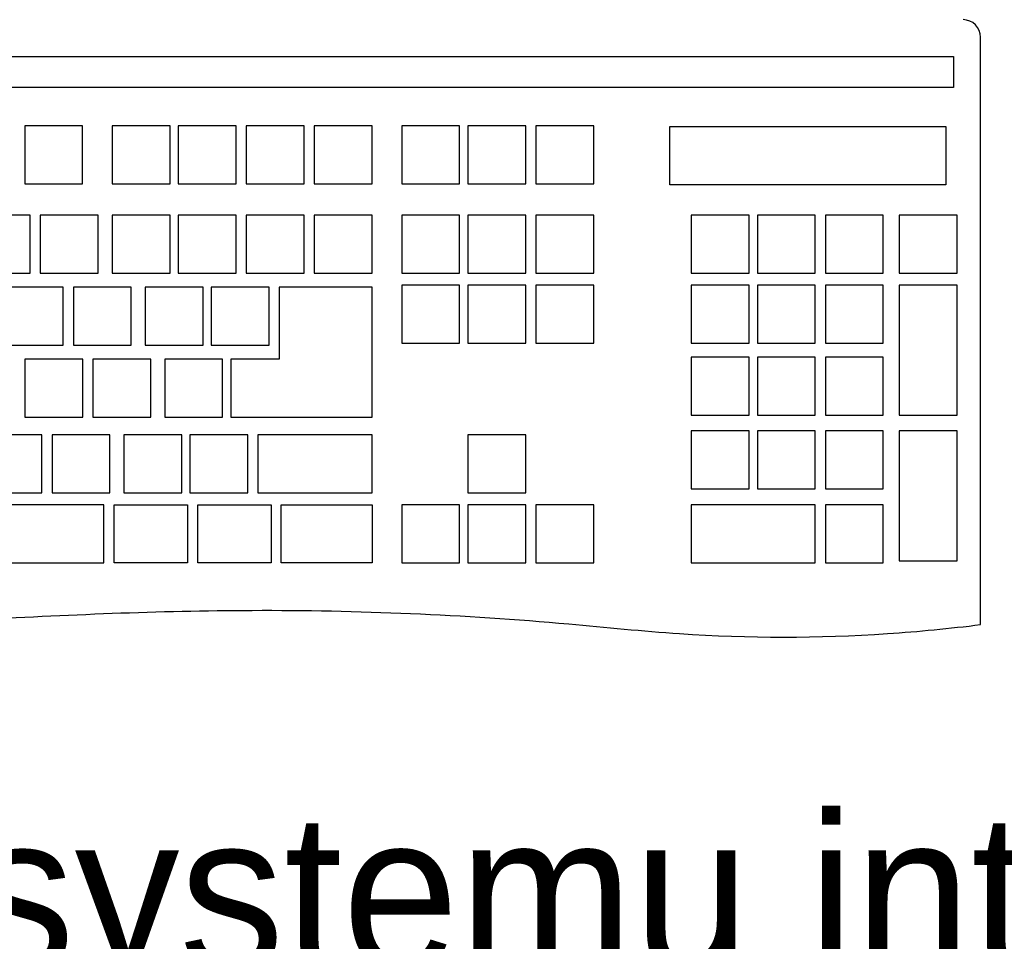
# Model space of a CAD drawing. Header units: centimetres. Extents: x 74448 to 96987, y -37016 to -10817.
# Tile 68 of 174: x 80677 to 80828, y -34908 to -34767. Entities that reach past the tile are written whole.
import ezdxf

# ---------------------------------------------------------------- set-up
doc = ezdxf.new("R2010")
doc.units = ezdxf.units.CM
doc.header["$LTSCALE"] = 0.02
doc.layers.get('0').update_dxf_attribs({"color": 8, "lineweight": 13})
doc.layers.add('_pk_opis legenda', color=7, linetype='Continuous')
doc.layers.add('INTEGRACJA', color=7, linetype='Continuous')
doc.layers.add('ei30', color=8, linetype='Continuous', lineweight=13)
doc.styles.get("Standard").update_dxf_attribs({"font": 'arial.ttf', "height": 12})
doc.styles.add('Tomasz_W legenda', font='TCM_____.TTF')

# ---------------------------------------------------------------- blocks, each defined once
blk = doc.blocks.new('AAT_KLIENT_PC')
for p, q in [((2592.3, -287.9, 24), (2592.3, 314.3, 24)), ((996, 294.4, 24), (2564.5, 294.4, 24)), ((2564.5, 294.4, 24), (2564.5, 262.6, 24)), ((2564.5, 262.6, 24), (996, 262.6, 24)), ((1671.2, 223.3, 24), (1611.8, 223.3, 24)), ((1611.8, 223.3, 24), (1611.8, 163.9, 24)), ((1671.2, 163.9, 24), (1671.2, 223.3, 24)), ((1760.9, 223.3, 24), (1701.5, 223.3, 24)), ((1701.5, 223.3, 24), (1701.5, 163.9, 24)), ((1760.9, 163.9, 24), (1760.9, 223.3, 24)), ((1828.7, 223.3, 24), (1769.3, 223.3, 24)), ((1769.3, 223.3, 24), (1769.3, 163.9, 24)), ((1828.7, 163.9, 24), (1828.7, 223.3, 24)), ((1898.5, 223.3, 24), (1839.1, 223.3, 24)), ((1839.1, 223.3, 24), (1839.1, 163.9, 24)), ((1898.5, 163.9, 24), (1898.5, 223.3, 24)), ((1968.2, 223.3, 24), (1908.8, 223.3, 24)), ((1908.8, 223.3, 24), (1908.8, 163.9, 24)), ((1968.2, 163.9, 24), (1968.2, 223.3, 24)), ((2057.9, 223.3, 24), (1998.5, 223.3, 24)), ((1998.5, 223.3, 24), (1998.5, 163.9, 24)), ((2057.9, 163.9, 24), (2057.9, 223.3, 24)), ((2125.7, 223.3, 24), (2066.3, 223.3, 24)), ((2066.3, 223.3, 24), (2066.3, 163.9, 24)), ((2125.7, 163.9, 24), (2125.7, 223.3, 24)), ((2195.5, 223.3, 24), (2136.1, 223.3, 24)), ((2136.1, 223.3, 24), (2136.1, 163.9, 24)), ((2195.5, 163.9, 24), (2195.5, 223.3, 24)), ((2273.5, 222.7, 24), (2556.5, 222.7, 24)), ((2273.5, 163, 24), (2273.5, 222.7, 24)), ((2556.5, 222.7, 24), (2556.5, 163, 24)), ((1611.8, 163.9, 24), (1671.2, 163.9, 24)), ((1701.5, 163.9, 24), (1760.9, 163.9, 24)), ((1769.3, 163.9, 24), (1828.7, 163.9, 24)), ((1839.1, 163.9, 24), (1898.5, 163.9, 24)), ((1908.8, 163.9, 24), (1968.2, 163.9, 24)), ((1998.5, 163.9, 24), (2057.9, 163.9, 24)), ((2066.3, 163.9, 24), (2125.7, 163.9, 24)), ((2136.1, 163.9, 24), (2195.5, 163.9, 24)), ((2556.5, 163, 24), (2273.5, 163, 24)), ((1617.4, 131.7, 24), (1558, 131.7, 24)), ((1617.4, 72.3, 24), (1617.4, 131.7, 24)), ((1687.2, 131.7, 24), (1627.8, 131.7, 24)), ((1627.8, 131.7, 24), (1627.8, 72.3, 24)), ((1687.2, 72.3, 24), (1687.2, 131.7, 24)), ((1760.9, 131.7, 24), (1701.5, 131.7, 24)), ((1701.5, 131.7, 24), (1701.5, 72.3, 24)), ((1760.9, 72.3, 24), (1760.9, 131.7, 24)), ((1828.7, 131.7, 24), (1769.3, 131.7, 24)), ((1769.3, 131.7, 24), (1769.3, 72.3, 24)), ((1828.7, 72.3, 24), (1828.7, 131.7, 24)), ((1898.5, 131.7, 24), (1839.1, 131.7, 24)), ((1839.1, 131.7, 24), (1839.1, 72.3, 24)), ((1898.5, 72.3, 24), (1898.5, 131.7, 24)), ((1968.2, 131.7, 24), (1908.8, 131.7, 24)), ((1908.8, 131.7, 24), (1908.8, 72.3, 24)), ((1968.2, 72.3, 24), (1968.2, 131.7, 24)), ((2057.9, 131.7, 24), (1998.5, 131.7, 24)), ((1998.5, 131.7, 24), (1998.5, 72.3, 24)), ((2057.9, 72.3, 24), (2057.9, 131.7, 24)), ((2125.7, 131.7, 24), (2066.3, 131.7, 24)), ((2066.3, 131.7, 24), (2066.3, 72.3, 24)), ((2125.7, 72.3, 24), (2125.7, 131.7, 24)), ((2195.5, 131.7, 24), (2136.1, 131.7, 24)), ((2136.1, 131.7, 24), (2136.1, 72.3, 24)), ((2195.5, 72.3, 24), (2195.5, 131.7, 24)), ((2354.9, 131.7, 24), (2295.5, 131.7, 24)), ((2295.5, 131.7, 24), (2295.5, 72.3, 24)), ((2354.9, 72.3, 24), (2354.9, 131.7, 24)), ((2422.7, 131.7, 24), (2363.3, 131.7, 24)), ((2363.3, 131.7, 24), (2363.3, 72.3, 24)), ((2422.7, 72.3, 24), (2422.7, 131.7, 24)), ((2492.5, 131.7, 24), (2433.1, 131.7, 24)), ((2433.1, 131.7, 24), (2433.1, 72.3, 24)), ((2492.5, 72.3, 24), (2492.5, 131.7, 24)), ((2568.2, 131.7, 24), (2508.8, 131.7, 24)), ((2508.8, 131.7, 24), (2508.8, 72.3, 24)), ((2568.2, 72.3, 24), (2568.2, 131.7, 24)), ((1558, 72.3, 24), (1617.4, 72.3, 24)), ((1627.8, 72.3, 24), (1687.2, 72.3, 24)), ((1701.5, 72.3, 24), (1760.9, 72.3, 24)), ((1769.3, 72.3, 24), (1828.7, 72.3, 24)), ((1839.1, 72.3, 24), (1898.5, 72.3, 24)), ((1908.8, 72.3, 24), (1968.2, 72.3, 24)), ((1998.5, 72.3, 24), (2057.9, 72.3, 24)), ((2066.3, 72.3, 24), (2125.7, 72.3, 24)), ((2136.1, 72.3, 24), (2195.5, 72.3, 24)), ((2295.5, 72.3, 24), (2354.9, 72.3, 24)), ((2363.3, 72.3, 24), (2422.7, 72.3, 24)), ((2433.1, 72.3, 24), (2492.5, 72.3, 24)), ((2508.8, 72.3, 24), (2568.2, 72.3, 24)), ((1651.3, 58, 24), (1591.9, 58, 24)), ((1651.3, -1.4, 24), (1651.3, 58, 24)), ((1721.1, 58, 24), (1661.7, 58, 24)), ((1661.7, 58, 24), (1661.7, -1.4, 24)), ((1721.1, -1.4, 24), (1721.1, 58, 24)), ((1794.8, 58, 24), (1735.4, 58, 24)), ((1735.4, 58, 24), (1735.4, -1.4, 24)), ((1794.8, -1.4, 24), (1794.8, 58, 24)), ((1862.6, 58, 24), (1803.2, 58, 24)), ((1803.2, 58, 24), (1803.2, -1.4, 24)), ((1862.6, -1.4, 24), (1862.6, 58, 24)), ((1968.2, 58, 24), (1872.9, 58, 24)), ((1872.9, 58, 24), (1872.9, -15.7, 24)), ((1968.2, -75.1, 24), (1968.2, 58, 24)), ((2057.9, 60, 24), (1998.5, 60, 24)), ((1998.5, 60, 24), (1998.5, 0.6, 24)), ((2057.9, 0.6, 24), (2057.9, 60, 24)), ((2125.7, 60, 24), (2066.3, 60, 24)), ((2066.3, 60, 24), (2066.3, 0.6, 24)), ((2125.7, 0.6, 24), (2125.7, 60, 24)), ((2195.5, 60, 24), (2136.1, 60, 24)), ((2136.1, 60, 24), (2136.1, 0.6, 24)), ((2195.5, 0.6, 24), (2195.5, 60, 24)), ((2354.9, 60, 24), (2295.5, 60, 24)), ((2295.5, 60, 24), (2295.5, 0.6, 24)), ((2354.9, 0.6, 24), (2354.9, 60, 24)), ((2422.7, 60, 24), (2363.3, 60, 24)), ((2363.3, 60, 24), (2363.3, 0.6, 24)), ((2422.7, 0.6, 24), (2422.7, 60, 24)), ((2492.5, 60, 24), (2433.1, 60, 24)), ((2433.1, 60, 24), (2433.1, 0.6, 24)), ((2492.5, 0.6, 24), (2492.5, 60, 24)), ((2568.2, 60, 24), (2508.8, 60, 24)), ((2508.8, 60, 24), (2508.8, -73.1, 24)), ((2568.2, -73.1, 24), (2568.2, 60, 24)), ((1998.5, 0.6, 24), (2057.9, 0.6, 24)), ((2066.3, 0.6, 24), (2125.7, 0.6, 24)), ((2136.1, 0.6, 24), (2195.5, 0.6, 24)), ((2295.5, 0.6, 24), (2354.9, 0.6, 24)), ((2363.3, 0.6, 24), (2422.7, 0.6, 24)), ((2433.1, 0.6, 24), (2492.5, 0.6, 24)), ((1591.9, -1.4, 24), (1651.3, -1.4, 24)), ((1661.7, -1.4, 24), (1721.1, -1.4, 24)), ((1735.4, -1.4, 24), (1794.8, -1.4, 24)), ((1803.2, -1.4, 24), (1862.6, -1.4, 24)), ((1671.3, -15.7, 24), (1611.9, -15.7, 24)), ((1611.9, -15.7, 24), (1611.9, -75.1, 24)), ((1671.3, -75.1, 24), (1671.3, -15.7, 24)), ((1741, -15.7, 24), (1681.6, -15.7, 24)), ((1681.6, -15.7, 24), (1681.6, -75.1, 24)), ((1741, -75.1, 24), (1741, -15.7, 24)), ((1814.8, -15.7, 24), (1755.4, -15.7, 24)), ((1755.4, -15.7, 24), (1755.4, -75.1, 24)), ((1814.8, -75.1, 24), (1814.8, -15.7, 24)), ((1872.9, -15.7, 24), (1823.1, -15.7, 24)), ((1823.1, -15.7, 24), (1823.1, -75.1, 24)), ((2354.9, -13.7, 24), (2295.5, -13.7, 24)), ((2295.5, -13.7, 24), (2295.5, -73.1, 24)), ((2354.9, -73.1, 24), (2354.9, -13.7, 24)), ((2422.7, -13.7, 24), (2363.3, -13.7, 24)), ((2363.3, -13.7, 24), (2363.3, -73.1, 24)), ((2422.7, -73.1, 24), (2422.7, -13.7, 24)), ((2492.5, -13.7, 24), (2433.1, -13.7, 24)), ((2433.1, -13.7, 24), (2433.1, -73.1, 24)), ((2492.5, -73.1, 24), (2492.5, -13.7, 24)), ((1611.9, -75.1, 24), (1671.3, -75.1, 24)), ((1681.6, -75.1, 24), (1741, -75.1, 24)), ((1755.4, -75.1, 24), (1814.8, -75.1, 24)), ((1823.1, -75.1, 24), (1882.5, -75.1, 24)), ((1882.5, -75.1, 24), (1968.2, -75.1, 24)), ((2295.5, -73.1, 24), (2354.9, -73.1, 24)), ((2363.3, -73.1, 24), (2422.7, -73.1, 24)), ((2433.1, -73.1, 24), (2492.5, -73.1, 24)), ((2508.8, -73.1, 24), (2568.2, -73.1, 24)), ((2354.9, -89.4, 24), (2295.5, -89.4, 24)), ((2295.5, -89.4, 24), (2295.5, -148.8, 24)), ((2354.9, -148.8, 24), (2354.9, -89.4, 24)), ((2422.7, -89.4, 24), (2363.3, -89.4, 24)), ((2363.3, -89.4, 24), (2363.3, -148.8, 24)), ((2422.7, -148.8, 24), (2422.7, -89.4, 24)), ((2492.5, -89.4, 24), (2433.1, -89.4, 24)), ((2433.1, -89.4, 24), (2433.1, -148.8, 24)), ((2492.5, -148.8, 24), (2492.5, -89.4, 24)), ((2568.2, -89.4, 24), (2508.8, -89.4, 24)), ((2508.8, -89.4, 24), (2508.8, -222.5, 24)), ((2568.2, -222.5, 24), (2568.2, -89.4, 24)), ((1629.4, -93.4, 24), (1570, -93.4, 24)), ((1629.4, -152.8, 24), (1629.4, -93.4, 24)), ((1699.2, -93.4, 24), (1639.8, -93.4, 24)), ((1639.8, -93.4, 24), (1639.8, -152.8, 24)), ((1699.2, -152.8, 24), (1699.2, -93.4, 24)), ((1772.9, -93.4, 24), (1713.5, -93.4, 24)), ((1713.5, -93.4, 24), (1713.5, -152.8, 24)), ((1772.9, -152.8, 24), (1772.9, -93.4, 24)), ((1840.7, -93.4, 24), (1781.3, -93.4, 24)), ((1781.3, -93.4, 24), (1781.3, -152.8, 24)), ((1840.7, -152.8, 24), (1840.7, -93.4, 24)), ((1968.2, -93.4, 24), (1851, -93.4, 24)), ((1851, -93.4, 24), (1851, -152.8, 24)), ((1968.2, -152.8, 24), (1968.2, -93.4, 24)), ((2125.7, -93.4, 24), (2066.3, -93.4, 24)), ((2066.3, -93.4, 24), (2066.3, -152.8, 24)), ((2125.7, -152.8, 24), (2125.7, -93.4, 24)), ((2295.5, -148.8, 24), (2354.9, -148.8, 24)), ((2363.3, -148.8, 24), (2422.7, -148.8, 24)), ((2433.1, -148.8, 24), (2492.5, -148.8, 24)), ((1570, -152.8, 24), (1629.4, -152.8, 24)), ((1639.8, -152.8, 24), (1699.2, -152.8, 24)), ((1713.5, -152.8, 24), (1772.9, -152.8, 24)), ((1781.3, -152.8, 24), (1840.7, -152.8, 24)), ((1851, -152.8, 24), (1968.2, -152.8, 24)), ((2066.3, -152.8, 24), (2125.7, -152.8, 24)), ((1692.8, -165.1, 24), (1273, -165.1, 24)), ((1692.8, -224.5, 24), (1692.8, -165.1, 24)), ((1703.6, -224.5, 24), (1703.6, -165.1, 24)), ((1703.6, -165.1, 24), (1778.9, -165.1, 24)), ((1778.9, -165.1, 24), (1778.9, -224.5, 24)), ((1789.3, -224.5, 24), (1789.3, -165.1, 24)), ((1789.3, -165.1, 24), (1864.6, -165.1, 24)), ((1864.6, -165.1, 24), (1864.6, -224.5, 24)), ((1874.9, -224.5, 24), (1874.9, -165.1, 24)), ((1874.9, -165.1, 24), (1968.2, -165.1, 24)), ((1968.2, -165.1, 24), (1968.2, -224.5, 24)), ((2057.9, -165.1, 24), (1998.5, -165.1, 24)), ((1998.5, -165.1, 24), (1998.5, -224.5, 24)), ((2057.9, -224.5, 24), (2057.9, -165.1, 24)), ((2125.7, -165.1, 24), (2066.3, -165.1, 24)), ((2066.3, -165.1, 24), (2066.3, -224.5, 24)), ((2125.7, -224.5, 24), (2125.7, -165.1, 24)), ((2195.5, -165.1, 24), (2136.1, -165.1, 24)), ((2136.1, -165.1, 24), (2136.1, -224.5, 24)), ((2195.5, -224.5, 24), (2195.5, -165.1, 24)), ((2422.7, -165.1, 24), (2295.5, -165.1, 24)), ((2295.5, -165.1, 24), (2295.5, -224.5, 24)), ((2422.7, -224.5, 24), (2422.7, -165.1, 24)), ((2492.5, -165.1, 24), (2433.1, -165.1, 24)), ((2433.1, -165.1, 24), (2433.1, -224.5, 24)), ((2492.5, -224.5, 24), (2492.5, -165.1, 24)), ((1273, -224.5, 24), (1692.8, -224.5, 24)), ((1778.9, -224.5, 24), (1703.6, -224.5, 24)), ((1864.6, -224.5, 24), (1789.3, -224.5, 24)), ((1968.2, -224.5, 24), (1874.9, -224.5, 24)), ((1998.5, -224.5, 24), (2057.9, -224.5, 24)), ((2066.3, -224.5, 24), (2125.7, -224.5, 24)), ((2136.1, -224.5, 24), (2195.5, -224.5, 24)), ((2295.5, -224.5, 24), (2422.7, -224.5, 24)), ((2433.1, -224.5, 24), (2492.5, -224.5, 24)), ((2508.8, -222.5, 24), (2568.2, -222.5, 24))]:
    blk.add_line(p, q)
blk.add_arc((2574.3, 314.3, 24), 18, 0, 90)
blk.add_open_spline([(976.6, -278, 24), (1004.2, -282.2, 24), (1114.9, -292.9, 24), (1309.1, -299.4, 24), (1570.6, -281.4, 24), (1857.6, -268.8, 24), (2100, -279.2, 24), (2316.3, -302, 24), (2457.9, -301.9, 24), (2560.6, -291.8, 24), (2592.3, -287.9, 24)], degree=3, knots=[9.354773, 9.354773, 9.354773, 9.354773, 30.463822, 93.406238, 156.388822, 228.905053, 311.015538, 339.812629, 393.6638, 417.895992, 417.895992, 417.895992, 417.895992])

msp = doc.modelspace()

# ---------------------------------------------------------------- block references
at = {"layer": 'INTEGRACJA', "xscale": 0.1493649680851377, "yscale": 0.1493649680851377, "zscale": 0.1493649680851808}
msp.add_blockref('AAT_KLIENT_PC', (80436.7, -34816.5, 122.52), dxfattribs=at)

# ---------------------------------------------------------------- texts
at = {"layer": '_pk_opis legenda', "ltscale": 0.5, "insert": (80446.07, -34950.17, 126.11), "char_height": 24, "width": 660.3484, "attachment_point": 4, "line_spacing_factor": 0.825, "style": 'Tomasz_W legenda'}
msp.add_mtext('Stacja kliencka systemu integracji i wizualizacji systemów zabezpieczeń.\\PZintegrowane systemy:SSP, CCTV,\\PSSWiN', dxfattribs=at)
at = {"layer": 'ei30', "insert": (77365.56, -34824), "char_height": 16, "width": 598.0312, "attachment_point": 1}
msp.add_mtext('\\pi46.424;WYKONAĆ PRZEPONĘ POZIOMĄ METODĄ INIEKCJI \\P\\pi439.44;CIŚNIENIOWEJ', dxfattribs=at)

doc.saveas('drawing.dxf')
